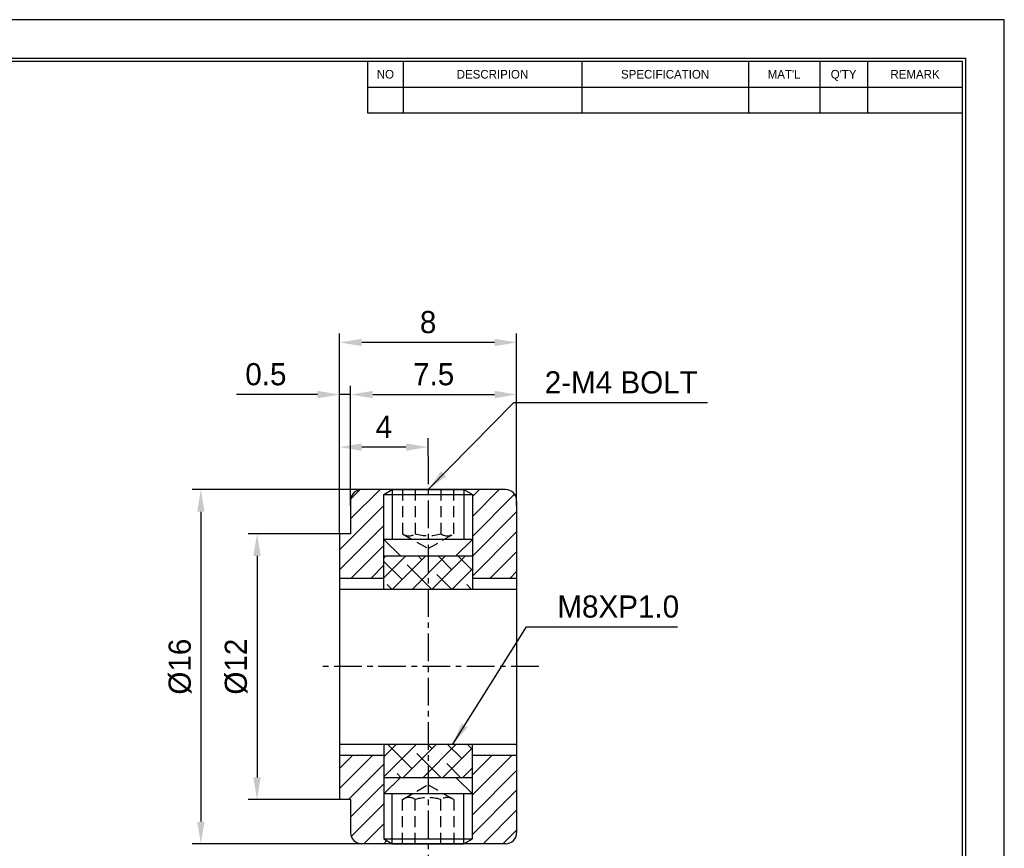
# Model space of a CAD drawing. Header units: millimetres. Extents: x -29 to 5648, y -387 to 3949.
# Tile 2 of 4: x 35 to 80, y 19 to 56. Entities that reach past the tile are written whole.
import ezdxf
from ezdxf.enums import TextEntityAlignment as Align

# ---------------------------------------------------------------- set-up
doc = ezdxf.new("R2010")
doc.units = ezdxf.units.MM
doc.linetypes.add('CENTER', pattern=[2, 1.25, -0.25, 0.25, -0.25])
doc.linetypes.add('DASHED', pattern=[0.75, 0.5, -0.25])
doc.layers.get('0').update_dxf_attribs({"linetype": 'CONTINUOUS'})
doc.layers.get('Defpoints').update_dxf_attribs({"linetype": 'CONTINUOUS'})
for name, color, linetype in [('1', 1, 'CENTER'), ('3', 2, 'DASHED'), ('5', 7, 'CONTINUOUS'), ('7', 7, 'CONTINUOUS')]:
    doc.layers.add(name, color=color, linetype=linetype)
doc.dimstyles.new('1', dxfattribs={"dimtxt": 1, "dimasz": 1, "dimexe": 0.4, "dimexo": 0, "dimgap": 0.4, "dimtad": 1, "dimdec": 3, "dimzin": 11, "dimdsep": 46, "dimtxsty": 'Standard', "dimcen": 0, "dimclrd": 5, "dimclre": 5, "dimclrt": 3, "dimadec": 0, "dimazin": 0, "dimtfac": 0.6, "dimtdec": 3, "dimtmove": 0, "dimatfit": 3, "dimfxl": 1.25, "dimtolj": 1, "dimtzin": 11, "dimarcsym": 0})

# ---------------------------------------------------------------- blocks, each defined once
blk = doc.blocks.new('란표제')
at = {"layer": '7', "color": 0}
for p, q in [((297.0000000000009, 210), (0, 210)), ((297.0000000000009, 0), (297.0000000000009, 210))]:
    blk.add_line(p, q, dxfattribs=at)
at = {"layer": '7'}
for p, q in [((190.0000000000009, 203), (190.0000000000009, 194.3359999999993)), ((196.0000000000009, 203), (196.0000000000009, 194.3359999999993)), ((226.0000000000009, 203), (226.0000000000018, 194.3359999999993)), ((254.0000000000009, 203), (254.0000000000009, 194.3359999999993)), ((266.0000000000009, 203), (266.0000000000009, 194.3359999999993)), ((274.0000000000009, 203), (274, 194.3359999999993)), ((190.0000000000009, 198.6679999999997), (290.0000000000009, 198.6679999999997)), ((190.0000000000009, 194.3359999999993), (290.0000000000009, 194.3359999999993))]:
    blk.add_line(p, q, dxfattribs=at)
at = {"layer": '7', "const_width": 0.25}
blk.add_lwpolyline([(290.5000000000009, 6.5), (290.5000000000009, 203.5), (10, 203.5), (10, 6.5)], close=True, dxfattribs=at)
at = {"layer": '7'}
blk.add_lwpolyline([(290.0000000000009, 7), (290.0000000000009, 203), (10.5, 203), (10.5, 7)], close=True, dxfattribs=at)
at = {"layer": '5', "ltscale": 0.5}
for tag, p, height in [('TITLE', (237.1657184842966, 24.40589700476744), 2.5), ('도번', (251.1811757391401, 15.64243272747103), 2.5), ('SCALE', (253.7810780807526, 9.552501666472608), 1.2), ('DATE', (277.0199167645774, 9.511328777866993), 1.2)]:
    blk.add_attdef(tag, p, '', height=height, dxfattribs=at)
at = {"layer": '7'}
for s, p in [('NO', (193.0000000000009, 200.8340000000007)), ('DESCRIPION', (211.0000000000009, 200.8340000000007)), ('SPECIFICATION', (240.0000000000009, 200.8340000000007)), ("MAT'L", (260.0000000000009, 200.8340000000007)), ("Q'TY", (270.0000000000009, 200.8340000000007)), ('REMARK', (282.0000000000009, 200.8340000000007))]:
    blk.add_text(s, height=1.444, dxfattribs=at).set_placement(p, align=Align.MIDDLE_CENTER)
for tag, p in [('필렛', (179.2500000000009, 10.89999999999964)), ('모따기', (179.2500000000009, 8.299999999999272))]:
    blk.add_attdef(tag, text='', height=1.15, dxfattribs=at).set_placement(p, align=Align.MIDDLE_LEFT)
blk = doc.blocks.new('*D1891')
at = {"color": 5, "lineweight": -2, "ltscale": 5}
for p, q in [((49.80867160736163, 33.22606789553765), (49.80867160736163, 39.91635317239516)), ((50.30867160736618, 34.72606789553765), (50.30867160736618, 39.91635317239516)), ((48.80867160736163, 39.51635317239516), (45.15381142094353, 39.51635317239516)), ((50.30867160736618, 39.51635317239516), (49.80867160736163, 39.51635317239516)), ((51.30867160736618, 39.51635317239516), (52.30867160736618, 39.51635317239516))]:
    blk.add_line(p, q, dxfattribs=at)
at = {"color": 5}
for points in [[(48.80867160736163, 39.34968650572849), (48.80867160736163, 39.68301983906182), (49.80867160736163, 39.51635317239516)], [(51.30867160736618, 39.68301983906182), (51.30867160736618, 39.34968650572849), (50.30867160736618, 39.51635317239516)]]:
    blk.add_solid(points, dxfattribs=at)
at = {"layer": 'Defpoints', "color": 0}
for p in [(49.80867160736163, 39.51635317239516), (50.30867160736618, 34.72606789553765), (49.80867160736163, 33.22606789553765)]:
    blk.add_point(p, dxfattribs=at)
at = {"color": 3, "insert": (46.48124151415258, 40.42900297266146), "char_height": 1, "attachment_point": 5}
blk.add_mtext('\\A1;0.5', dxfattribs=at)
blk = doc.blocks.new('*D1892')
at = {"color": 5, "lineweight": -2, "ltscale": 5}
for p, q in [((50.30867160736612, 34.49860553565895), (50.30867160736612, 39.91635317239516)), ((57.80867160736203, 34.49860553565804), (57.80867160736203, 39.91635317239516)), ((51.30867160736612, 39.51635317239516), (56.80867160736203, 39.51635317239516))]:
    blk.add_line(p, q, dxfattribs=at)
at = {"color": 5}
for points in [[(51.30867160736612, 39.68301983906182), (51.30867160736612, 39.34968650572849), (50.30867160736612, 39.51635317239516)], [(56.80867160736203, 39.34968650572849), (56.80867160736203, 39.68301983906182), (57.80867160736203, 39.51635317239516)]]:
    blk.add_solid(points, dxfattribs=at)
at = {"layer": 'Defpoints', "color": 0}
for p in [(57.80867160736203, 39.51635317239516), (50.30867160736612, 34.49860553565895), (57.80867160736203, 34.49860553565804)]:
    blk.add_point(p, dxfattribs=at)
at = {"color": 3, "insert": (54.05867160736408, 40.42900297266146), "char_height": 1, "attachment_point": 5}
blk.add_mtext('\\A1;7.5', dxfattribs=at)
blk = doc.blocks.new('*D1893')
at = {"color": 5, "lineweight": -2, "ltscale": 5}
for p, q in [((49.80867160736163, 33.22606789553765), (49.80867160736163, 37.54232472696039)), ((53.80867160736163, 36.72606789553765), (53.80867160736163, 37.54232472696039)), ((52.80867160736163, 37.1423247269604), (50.80867160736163, 37.1423247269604))]:
    blk.add_line(p, q, dxfattribs=at)
at = {"color": 5}
for points in [[(50.80867160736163, 37.30899139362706), (50.80867160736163, 36.97565806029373), (49.80867160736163, 37.1423247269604)], [(52.80867160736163, 36.97565806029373), (52.80867160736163, 37.30899139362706), (53.80867160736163, 37.1423247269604)]]:
    blk.add_solid(points, dxfattribs=at)
at = {"layer": 'Defpoints', "color": 0}
for p in [(49.80867160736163, 37.1423247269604), (53.80867160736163, 36.72606789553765), (49.80867160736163, 33.22606789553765)]:
    blk.add_point(p, dxfattribs=at)
at = {"color": 3, "insert": (51.80867160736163, 38.05564030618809), "char_height": 1, "attachment_point": 5}
blk.add_mtext('\\A1;4', dxfattribs=at)
blk = doc.blocks.new('*D1894')
at = {"color": 5, "lineweight": -2, "ltscale": 5}
for p, q in [((49.80867160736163, 33.22606789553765), (49.80867160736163, 42.27017698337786)), ((57.80867160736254, 34.72606789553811), (57.80867160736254, 42.27017698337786)), ((56.80867160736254, 41.87017698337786), (50.80867160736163, 41.87017698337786))]:
    blk.add_line(p, q, dxfattribs=at)
at = {"color": 5}
for points in [[(50.80867160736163, 42.03684365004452), (50.80867160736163, 41.7035103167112), (49.80867160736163, 41.87017698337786)], [(56.80867160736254, 41.7035103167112), (56.80867160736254, 42.03684365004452), (57.80867160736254, 41.87017698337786)]]:
    blk.add_solid(points, dxfattribs=at)
at = {"layer": 'Defpoints', "color": 0}
for p in [(49.80867160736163, 41.87017698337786), (57.80867160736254, 34.72606789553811), (49.80867160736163, 33.22606789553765)]:
    blk.add_point(p, dxfattribs=at)
at = {"color": 3, "insert": (53.80867160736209, 42.78282678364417), "char_height": 1, "attachment_point": 5}
blk.add_mtext('\\A1;8', dxfattribs=at)
blk = doc.blocks.new('*D1895')
at = {"color": 5, "lineweight": -2, "ltscale": 5}
for p, q in [((49.80867160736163, 33.22606789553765), (45.68155588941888, 33.22606789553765)), ((46.08155588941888, 32.22606789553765), (46.08155588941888, 22.22606789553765)), ((49.80867160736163, 21.22606789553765), (45.68155588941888, 21.22606789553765))]:
    blk.add_line(p, q, dxfattribs=at)
at = {"color": 5}
for points in [[(46.24822255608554, 32.22606789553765), (45.91488922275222, 32.22606789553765), (46.08155588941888, 33.22606789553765)], [(45.91488922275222, 22.22606789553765), (46.24822255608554, 22.22606789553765), (46.08155588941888, 21.22606789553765)]]:
    blk.add_solid(points, dxfattribs=at)
at = {"layer": 'Defpoints', "color": 0}
for p in [(49.80867160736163, 33.22606789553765), (46.08155588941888, 21.22606789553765), (49.80867160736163, 21.22606789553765)]:
    blk.add_point(p, dxfattribs=at)
at = {"color": 3, "insert": (45.14294070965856, 27.22606789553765), "char_height": 1, "attachment_point": 5, "rotation": 90}
blk.add_mtext('\\A1;%%C12', dxfattribs=at)
blk = doc.blocks.new('*D1896')
at = {"color": 5, "lineweight": -2, "ltscale": 5}
for p, q in [((50.80867160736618, 35.22606789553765), (43.1448030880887, 35.22606789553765)), ((43.5448030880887, 34.22606789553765), (43.5448030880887, 20.22606789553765)), ((50.80867160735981, 19.22606789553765), (43.1448030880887, 19.22606789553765))]:
    blk.add_line(p, q, dxfattribs=at)
at = {"color": 5}
for points in [[(43.71146975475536, 34.22606789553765), (43.37813642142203, 34.22606789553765), (43.5448030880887, 35.22606789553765)], [(43.37813642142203, 20.22606789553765), (43.71146975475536, 20.22606789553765), (43.5448030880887, 19.22606789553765)]]:
    blk.add_solid(points, dxfattribs=at)
at = {"layer": 'Defpoints', "color": 0}
for p in [(50.80867160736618, 35.22606789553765), (43.5448030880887, 19.22606789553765), (50.80867160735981, 19.22606789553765)]:
    blk.add_point(p, dxfattribs=at)
at = {"color": 3, "insert": (42.60618790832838, 27.22606789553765), "char_height": 1, "attachment_point": 5, "rotation": 90}
blk.add_mtext('\\A1;%%C16', dxfattribs=at)

msp = doc.modelspace()

# ---------------------------------------------------------------- hatches: boundary and pattern name
at = {"ltscale": 5, "transparency": 33554687}
h = msp.add_hatch(dxfattribs=at)
h.set_pattern_fill('ANSI31', color=5, scale=0.2, angle=180, style=0)
h.set_pattern_definition([(45, (-4.96716988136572, -1360.334887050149), (-0.4490128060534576, 0.4490128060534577), [])])
h.paths.add_polyline_path([(55.80867160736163, 31.22606789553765), (55.80867160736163, 32.22606789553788), (55.80867160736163, 32.97606789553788), (55.80867160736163, 35.00731784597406), (55.42978540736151, 35.22606789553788), (57.30867160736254, 35.22606789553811, -0.4142135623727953), (57.80867160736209, 34.72606789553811), (57.80867160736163, 31.22606789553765)])
h.paths.add_polyline_path([(49.80867160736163, 33.22606789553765), (50.30867160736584, 33.22606789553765), (50.30867160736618, 34.72606789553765, -0.4142135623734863), (50.80867160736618, 35.22606789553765), (52.18755780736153, 35.22606789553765), (51.80867160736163, 35.00731784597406), (51.80867160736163, 32.97606789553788), (51.80867160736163, 32.22606789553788), (51.80867160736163, 31.22606789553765), (49.80867160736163, 31.22606789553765)])
h.paths.add_polyline_path([(57.80867160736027, 19.72606789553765, -0.4142135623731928), (57.30867160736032, 19.22606789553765), (55.42978540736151, 19.22606789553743), (55.80867160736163, 19.44481794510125), (55.80867160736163, 21.47606789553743), (55.80867160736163, 22.22606789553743), (55.80867160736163, 23.22606789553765), (57.80867160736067, 23.22606789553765)])
h.paths.add_polyline_path([(51.80867160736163, 22.22606789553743), (51.80867160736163, 21.47606789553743), (51.80867160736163, 19.44481794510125), (52.18755780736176, 19.22606789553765), (50.80867160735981, 19.22606789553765, -0.4142135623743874), (50.30867160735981, 19.72606789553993), (50.30867160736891, 21.22606789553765), (49.80867160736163, 21.22606789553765), (49.80867160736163, 23.22606789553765), (51.80867160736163, 23.22606789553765)])
at = {"transparency": 33554687}
h = msp.add_hatch(dxfattribs=at)
h.set_pattern_fill('ANSI38', color=5, scale=0.2, angle=180, style=0)
h.set_pattern_definition([(45, (-40.31437242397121, -1360.334887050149), (-0.4490128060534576, 0.4490128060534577), []), (135, (-40.31437242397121, -1360.334887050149), (-1.347038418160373, 0.4490128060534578), [1.5875, -0.9525000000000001])])
h.paths.add_polyline_path([(55.80867160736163, 32.22606789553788), (55.80867160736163, 31.22606789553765), (55.80867160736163, 30.72606789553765), (53.80867160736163, 30.72606789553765), (53.80867160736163, 32.22606789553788), (55.05867160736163, 32.22606789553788)])
h.paths.add_polyline_path([(53.80867160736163, 30.72606789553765), (51.80867160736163, 30.72606789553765), (51.80867160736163, 31.22606789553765), (51.80867160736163, 32.22606789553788), (52.55867160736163, 32.22606789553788), (53.80867160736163, 32.22606789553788)])
h.paths.add_polyline_path([(52.55867160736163, 22.22606789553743), (51.80867160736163, 22.22606789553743), (51.80867160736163, 23.22606789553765), (51.80867160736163, 23.72606789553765), (53.80867160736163, 23.72606789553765), (53.80867160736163, 22.22606789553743)])
h.paths.add_polyline_path([(53.80867160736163, 22.22606789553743), (53.80867160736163, 23.72606789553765), (55.80867160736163, 23.72606789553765), (55.80867160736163, 23.22606789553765), (55.80867160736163, 22.22606789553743), (55.05867160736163, 22.22606789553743)])

# ---------------------------------------------------------------- linework, layer by layer
for p, q in [((57.30867160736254, 35.22606789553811), (50.80867160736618, 35.22606789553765)), ((51.80867160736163, 35.00731784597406), (52.18755780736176, 35.22606789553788)), ((52.18755780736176, 35.22606789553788), (55.42978540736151, 35.22606789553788)), ((52.18755780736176, 35.22606789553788), (52.18755780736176, 32.97606789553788)), ((55.42978540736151, 35.22606789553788), (55.80867160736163, 35.00731784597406)), ((55.42978540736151, 35.22606789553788), (55.42978540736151, 32.97606789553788)), ((50.30867160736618, 34.72606789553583), (50.30867160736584, 33.22606789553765)), ((51.80867160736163, 30.72606789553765), (51.80867160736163, 35.00731784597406)), ((51.80867160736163, 35.00731784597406), (55.80867160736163, 35.00731784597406)), ((55.80867160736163, 35.00731784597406), (55.80867160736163, 30.72606789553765)), ((57.80867160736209, 34.72606789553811), (57.80867160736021, 19.72606789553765)), ((49.80867160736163, 33.22606789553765), (49.80867160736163, 21.22606789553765)), ((50.30867160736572, 33.22606789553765), (49.80867160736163, 33.22606789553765)), ((55.80867160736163, 32.97606789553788), (51.80867160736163, 32.97606789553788)), ((51.80867160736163, 32.97606789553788), (52.55867160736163, 32.22606789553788)), ((55.05867160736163, 32.22606789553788), (55.80867160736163, 32.97606789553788)), ((51.80867160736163, 32.22606789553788), (55.80867160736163, 32.22606789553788)), ((51.80867160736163, 23.72606789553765), (51.80867160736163, 19.44481794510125)), ((55.80867160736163, 19.44481794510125), (55.80867160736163, 23.72606789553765)), ((51.80867160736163, 21.47606789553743), (52.55867160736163, 22.22606789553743)), ((51.80867160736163, 22.22606789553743), (55.80867160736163, 22.22606789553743)), ((55.05867160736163, 22.22606789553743), (55.80867160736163, 21.47606789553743)), ((55.80867160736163, 21.47606789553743), (51.80867160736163, 21.47606789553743)), ((52.18755780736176, 19.22606789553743), (52.18755780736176, 21.47606789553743)), ((55.42978540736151, 19.22606789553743), (55.42978540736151, 21.47606789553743)), ((50.30867160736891, 21.22606789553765), (49.80867160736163, 21.22606789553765)), ((50.30867160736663, 21.22606789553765), (50.30867160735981, 19.72606789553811)), ((57.30867160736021, 19.22606789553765), (50.80867160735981, 19.22606789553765)), ((51.80867160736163, 19.44481794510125), (52.18755780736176, 19.22606789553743)), ((51.80867160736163, 19.44481794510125), (55.80867160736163, 19.44481794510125)), ((52.18755780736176, 19.22606789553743), (55.42978540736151, 19.22606789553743)), ((55.42978540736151, 19.22606789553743), (55.80867160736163, 19.44481794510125))]:
    msp.add_line(p, q)
at = {"color": 5, "ltscale": 5}
for p, q in [((49.80867160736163, 31.22606789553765), (51.80867160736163, 31.22606789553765)), ((55.80867160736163, 31.22606789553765), (57.80867160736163, 31.22606789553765)), ((49.80867160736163, 23.22606789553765), (51.80867160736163, 23.22606789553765)), ((55.80867160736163, 23.22606789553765), (57.80867160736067, 23.22606789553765))]:
    msp.add_line(p, q, dxfattribs=at)
at = {"ltscale": 5}
for p, q in [((49.80867160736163, 30.72606789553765), (57.80867160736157, 30.72606789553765)), ((49.80867160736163, 23.72606789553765), (57.80867160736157, 23.72606789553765))]:
    msp.add_line(p, q, dxfattribs=at)
for centre, start, end in [((50.80867160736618, 34.72606789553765), 90, 180), ((57.30867160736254, 34.72606789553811), 0, 90), ((50.80867160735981, 19.72606789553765), 180, 270), ((57.30867160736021, 19.72606789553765), 270, 0)]:
    msp.add_arc(centre, 0.5, start, end)
at = {"layer": '1'}
for p, q in [((53.80867160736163, 36.72606789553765), (53.80867160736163, 18.07606789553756)), ((58.80867160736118, 27.22606789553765), (48.80867160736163, 27.22606789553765))]:
    msp.add_line(p, q, dxfattribs=at)
at = {"layer": '3'}
for p, q in [((52.65395160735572, 35.22606789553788), (52.65395160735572, 33.22606789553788)), ((53.23127160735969, 35.22606789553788), (53.23127160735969, 33.22606789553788)), ((54.3860716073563, 35.22606789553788), (54.3860716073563, 33.22606789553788)), ((54.96339160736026, 33.22606789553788), (54.96339160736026, 35.22606789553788)), ((52.65395160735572, 33.22606789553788), (53.80867160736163, 32.55938999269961)), ((53.80867160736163, 32.55938999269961), (54.96339160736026, 33.22606789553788)), ((52.65395160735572, 21.22606789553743), (53.80867160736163, 21.8927457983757)), ((53.80867160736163, 21.8927457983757), (54.96339160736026, 21.22606789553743)), ((52.65395160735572, 19.22606789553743), (52.65395160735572, 21.22606789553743)), ((53.23127160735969, 19.22606789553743), (53.23127160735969, 21.22606789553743)), ((54.3860716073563, 19.22606789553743), (54.3860716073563, 21.22606789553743)), ((54.96339160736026, 21.22606789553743), (54.96339160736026, 19.22606789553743))]:
    msp.add_line(p, q, dxfattribs=at)
for centre, radius, start, end in [((52.94261160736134, 33.64780284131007), 0.5110625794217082, 235.6099853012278, 304.3900146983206), ((53.80867160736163, 35.14090711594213), 2, 253.2198570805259, 286.7801429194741), ((54.67473160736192, 33.64780284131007), 0.5110625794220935, 235.609985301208, 304.3900146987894), ((52.94261160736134, 20.80433294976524), 0.5110625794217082, 55.60998530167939, 124.3900146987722), ((53.80867160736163, 19.31122867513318), 2, 73.21985708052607, 106.7801429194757), ((54.67473160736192, 20.80433294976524), 0.5110625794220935, 55.60998530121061, 124.3900146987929)]:
    msp.add_arc(centre, radius, start, end, dxfattribs=at)

# ---------------------------------------------------------------- block references
at = {"ltscale": 5, "xscale": 0.268799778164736, "yscale": 0.268799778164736, "zscale": 0.268799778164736}
msp.add_blockref('란표제', (0, 0), dxfattribs=at)

# ---------------------------------------------------------------- texts
at = {"color": 3, "char_height": 1, "attachment_point": 7}
for s, insert in [('2-M4 BOLT', (59.07599106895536, 39.55317475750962)), ('M8XP1.0', (59.6466387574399, 29.42806807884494))]:
    msp.add_mtext(s, dxfattribs=dict(at, insert=insert))

# ---------------------------------------------------------------- dimensions: what is measured, and where the dimension line sits
at = {"ltscale": 5}
for base, p1, picture, middle in [((49.80867160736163, 41.87017698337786), (57.80867160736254, 34.72606789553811), '*D1894', (53.80867160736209, 42.78282678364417)), ((49.80867160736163, 39.51635317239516), (50.30867160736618, 34.72606789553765), '*D1891', (46.48124151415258, 40.42900297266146)), ((49.80867160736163, 37.1423247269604), (53.80867160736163, 36.72606789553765), '*D1893', (51.80867160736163, 38.05564030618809))]:
    dim = msp.add_linear_dim(base=base, p1=p1, p2=(49.80867160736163, 33.22606789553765), angle=180, dimstyle='1', dxfattribs=at)
    dim.commit()
    dim.dimension.update_dxf_attribs({"geometry": picture, "text_midpoint": middle})
dim = msp.add_linear_dim(base=(57.80867160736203, 39.51635317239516), p1=(50.30867160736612, 34.49860553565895), p2=(57.80867160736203, 34.49860553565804), angle=180, dimstyle='1', override={"dimgap": 0.4, "dimtol": 0, "dimlim": 0, "dimtm": 0.05}, dxfattribs=at)
dim.commit()
dim.dimension.update_dxf_attribs({"geometry": '*D1892', "text_midpoint": (54.05867160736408, 40.42900297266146)})
for base, p1, p2, picture, middle in [((43.5448030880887, 19.22606789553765), (50.80867160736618, 35.22606789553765), (50.80867160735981, 19.22606789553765), '*D1896', (42.60618790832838, 27.22606789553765)), ((46.08155588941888, 21.22606789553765), (49.80867160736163, 33.22606789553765), (49.80867160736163, 21.22606789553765), '*D1895', (45.14294070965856, 27.22606789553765))]:
    dim = msp.add_linear_dim(base=base, p1=p1, p2=p2, angle=90.00000000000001, text='%%C<>', dimstyle='1', dxfattribs=at)
    dim.commit()
    dim.dimension.update_dxf_attribs({"geometry": picture, "text_midpoint": middle})

# ---------------------------------------------------------------- leaders
at = {"annotation_type": 0, "has_hookline": 1, "hookline_direction": 0}
for points, text_width in [([(53.80867160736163, 35.22606789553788), (57.67599106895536, 39.15317475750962), (58.67599106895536, 39.15317475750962)], 7.350199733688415), ([(54.92970855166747, 23.72606789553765), (58.2466387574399, 29.02806807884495), (59.2466387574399, 29.02806807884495)], 5.420772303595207)]:
    msp.add_leader(points, dimstyle='1', dxfattribs=dict(at, text_width=text_width))

doc.saveas('drawing.dxf')
